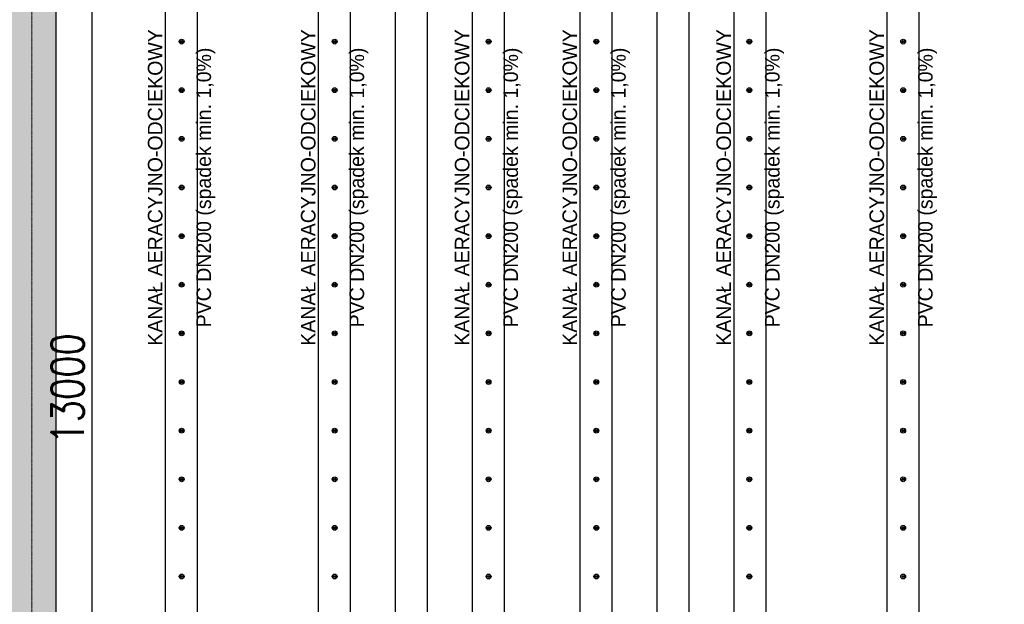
# Model space of a CAD drawing. Header units: millimetres. Extents: x -374129 to 1163271, y -112652 to 695637.
# Tile 18 of 256: x -75 to 6004, y -41819 to -38213. Entities that reach past the tile are written whole.
import ezdxf

# ---------------------------------------------------------------- set-up
doc = ezdxf.new("R2010")
doc.units = ezdxf.units.MM
doc.header["$PDMODE"] = 4
doc.linetypes.add('ACAD_ISO04W100', pattern=[30, 24, -3, 0, -3])
for name, color, linetype in [('KRT_kreskowanie', 252, 'Continuous'), ('KRT_opisy', 146, 'Continuous'), ('KRT_sciany', 2, 'Continuous'), ('KRT_technologia', 30, 'Continuous'), ('KRT_wymiary', 4, 'Continuous')]:
    doc.layers.add(name, color=color, linetype=linetype)
doc.layers.add('KRT_osie', color=55, linetype='ACAD_ISO04W100', lineweight=18)
doc.styles.add('WYMIAR', font='romans.shx', dxfattribs={"width": 0.8})
doc.dimstyles.new('KRT_1-100', dxfattribs={"dimscale": 100, "dimtxt": 2, "dimasz": 1, "dimexe": 0.5, "dimexo": 0, "dimgap": 0.5, "dimtad": 1, "dimdec": 1, "dimrnd": 0.1, "dimzin": 9, "dimdsep": 46, "dimtxsty": 'WYMIAR', "dimblk": 'ARCHTICK', "dimcen": 0.09, "dimdle": 0.5, "dimclrd": 1, "dimclre": 252, "dimclrt": 256, "dimadec": 0, "dimazin": 0, "dimtfac": 1, "dimtdec": 1, "dimtmove": 0, "dimatfit": 3, "dimfxl": 1, "dimtolj": 1, "dimtzin": 0, "dimarcsym": 0})

# ---------------------------------------------------------------- blocks, each defined once
blk = doc.blocks.new('_ArchTick')
at = {"color": 0, "linetype": 'ByBlock', "const_width": 0.15}
blk.add_lwpolyline([(-0.5, -0.5), (0.5, 0.5)], dxfattribs=at)
blk = doc.blocks.new('*D1058')
at = {"layer": 'Defpoints', "color": 0}
for p in [(259.1, -33990.6), (371.1, -46990.6), (599.9, -46990.6)]:
    blk.add_point(p, dxfattribs=at)
at = {"layer": 'KRT_wymiary', "color": 1, "lineweight": -2}
blk.add_line((371.1, -33940.6), (371.1, -47040.6), dxfattribs=at)
at = {"layer": 'KRT_wymiary', "color": 252, "lineweight": -2}
for p, q in [((259.1, -33990.6), (421.1, -33990.6)), ((599.9, -46990.6), (321.1, -46990.6))]:
    blk.add_line(p, q, dxfattribs=at)
at = {"layer": 'KRT_wymiary', "color": 1, "lineweight": -2, "xscale": 100, "yscale": 100, "zscale": 100}
for p, rotation in [((371.1, -33990.6), 90), ((371.1, -46990.6), 270)]:
    blk.add_blockref('_ArchTick', p, dxfattribs=dict(at, rotation=rotation))
at = {"layer": 'KRT_wymiary', "insert": (221.1, -40490.6), "char_height": 200, "attachment_point": 5, "rotation": 90, "style": 'WYMIAR'}
blk.add_mtext('\\A1;13000', dxfattribs=at)
blk = doc.blocks.new('sys napowietrzania')
at = {"layer": 'KRT_technologia', "linetype": 'Continuous', "transparency": 33554687, "elevation": -3130.26}
for points in [[(2043.28, -12485.01), (2043.28, -10582.71), (2043.28, -2349.21), (1843.28, -2349.21), (1843.28, -10582.71), (1843.28, -12485.01), (1943.28, -12485.01), (2043.28, -12485.01), (2040.11, -12495.38), (1943.28, -12495.38), (1846.45, -12495.38), (1843.28, -12485.01)], [(2988.28, -12485.01), (2988.28, -10582.71), (2988.28, -2349.21), (2788.28, -2349.21), (2788.28, -10582.71), (2788.28, -12485.01), (2888.28, -12485.01), (2988.28, -12485.01), (2985.11, -12495.38), (2888.28, -12495.38), (2791.45, -12495.38), (2788.28, -12485.01)], [(3463.28, -12485.01), (3463.28, -10582.71), (3463.28, -2349.21), (3263.28, -2349.21), (3263.28, -10582.71), (3263.28, -12485.01), (3363.28, -12485.01), (3463.28, -12485.01), (3460.11, -12495.38), (3363.28, -12495.38), (3266.45, -12495.38), (3263.28, -12485.01)], [(3938.28, -12485.01), (3938.28, -10582.71), (3938.28, -2349.21), (3738.28, -2349.21), (3738.28, -10582.71), (3738.28, -12485.01), (3838.28, -12485.01), (3938.28, -12485.01), (3935.11, -12495.38), (3838.28, -12495.38), (3741.45, -12495.38), (3738.28, -12485.01)], [(4603.28, -12485.01), (4603.28, -10582.71), (4603.28, -2349.21), (4403.28, -2349.21), (4403.28, -10582.71), (4403.28, -12485.01), (4503.28, -12485.01), (4603.28, -12485.01), (4600.11, -12495.38), (4503.28, -12495.38), (4406.45, -12495.38), (4403.28, -12485.01)], [(5078.28, -12485.01), (5078.28, -10582.71), (5078.28, -2349.21), (4878.28, -2349.21), (4878.28, -10582.71), (4878.28, -12485.01), (4978.28, -12485.01), (5078.28, -12485.01), (5075.11, -12495.38), (4978.28, -12495.38), (4881.45, -12495.38), (4878.28, -12485.01)], [(5553.28, -12485.01), (5553.28, -10582.71), (5553.28, -2349.21), (5353.28, -2349.21), (5353.28, -10582.71), (5353.28, -12485.01), (5453.28, -12485.01), (5553.28, -12485.01), (5550.11, -12495.38), (5453.28, -12495.38), (5356.45, -12495.38), (5353.28, -12485.01)], [(6498.28, -12485.01), (6498.28, -10582.71), (6498.28, -2349.21), (6298.28, -2349.21), (6298.28, -10582.71), (6298.28, -12485.01), (6398.28, -12485.01), (6498.28, -12485.01), (6495.11, -12495.38), (6398.28, -12495.38), (6301.45, -12495.38), (6298.28, -12485.01)]]:
    blk.add_lwpolyline(points, dxfattribs=at)
at = {"layer": 'KRT_technologia'}
for centre, radius in [((1944.78, -6260.34, -3130.26), 15), ((1944.78, -6260.34, -3130.26), 7), ((1944.78, -6260.34, -3130.26), 1.5), ((2889.78, -6260.34, -3130.26), 15), ((2889.78, -6260.34, -3130.26), 7), ((2889.78, -6260.34, -3130.26), 1.5), ((3839.78, -6260.34, -3130.26), 15), ((3839.78, -6260.34, -3130.26), 7), ((3839.78, -6260.34, -3130.26), 1.5), ((4504.78, -6260.34, -3130.26), 15), ((4504.78, -6260.34, -3130.26), 7), ((4504.78, -6260.34, -3130.26), 1.5), ((5449.78, -6260.34, -3130.26), 15), ((5449.78, -6260.34, -3130.26), 7), ((5449.78, -6260.34, -3130.26), 1.5), ((6399.62, -6260.34, -3130.26), 15), ((6399.62, -6260.34, -3130.26), 7), ((6399.62, -6260.34, -3130.26), 1.5), ((1944.78, -6560.34, -3130.26), 15), ((1944.78, -6560.34, -3130.26), 7), ((1944.78, -6560.34, -3130.26), 1.5), ((2889.78, -6560.34, -3130.26), 15), ((2889.78, -6560.34, -3130.26), 7), ((2889.78, -6560.34, -3130.26), 1.5), ((3839.78, -6560.34, -3130.26), 15), ((3839.78, -6560.34, -3130.26), 7), ((3839.78, -6560.34, -3130.26), 1.5), ((4504.78, -6560.34, -3130.26), 15), ((4504.78, -6560.34, -3130.26), 7), ((4504.78, -6560.34, -3130.26), 1.5), ((5449.78, -6560.34, -3130.26), 15), ((5449.78, -6560.34, -3130.26), 7), ((5449.78, -6560.34, -3130.26), 1.5), ((6399.62, -6560.34, -3130.26), 15), ((6399.62, -6560.34, -3130.26), 7), ((6399.62, -6560.34, -3130.26), 1.5), ((1944.78, -6860.34, -3130.26), 15), ((1944.78, -6860.34, -3130.26), 7), ((1944.78, -6860.34, -3130.26), 1.5), ((2889.78, -6860.34, -3130.26), 15), ((2889.78, -6860.34, -3130.26), 7), ((2889.78, -6860.34, -3130.26), 1.5), ((3839.78, -6860.34, -3130.26), 15), ((3839.78, -6860.34, -3130.26), 7), ((3839.78, -6860.34, -3130.26), 1.5), ((4504.78, -6860.34, -3130.26), 15), ((4504.78, -6860.34, -3130.26), 7), ((4504.78, -6860.34, -3130.26), 1.5), ((5449.78, -6860.34, -3130.26), 15), ((5449.78, -6860.34, -3130.26), 7), ((5449.78, -6860.34, -3130.26), 1.5), ((6399.62, -6860.34, -3130.26), 15), ((6399.62, -6860.34, -3130.26), 7), ((6399.62, -6860.34, -3130.26), 1.5), ((1944.78, -7160.34, -3130.26), 15), ((1944.78, -7160.34, -3130.26), 7), ((1944.78, -7160.34, -3130.26), 1.5), ((2889.78, -7160.34, -3130.26), 15), ((2889.78, -7160.34, -3130.26), 7), ((2889.78, -7160.34, -3130.26), 1.5), ((3839.78, -7160.34, -3130.26), 15), ((3839.78, -7160.34, -3130.26), 7), ((3839.78, -7160.34, -3130.26), 1.5), ((4504.78, -7160.34, -3130.26), 15), ((4504.78, -7160.34, -3130.26), 7), ((4504.78, -7160.34, -3130.26), 1.5), ((5449.78, -7160.34, -3130.26), 15), ((5449.78, -7160.34, -3130.26), 7), ((5449.78, -7160.34, -3130.26), 1.5), ((6399.62, -7160.34, -3130.26), 15), ((6399.62, -7160.34, -3130.26), 7), ((6399.62, -7160.34, -3130.26), 1.5), ((1944.78, -7460.34, -3130.26), 15), ((1944.78, -7460.34, -3130.26), 7), ((1944.78, -7460.34, -3130.26), 1.5), ((2889.78, -7460.34, -3130.26), 15), ((2889.78, -7460.34, -3130.26), 7), ((2889.78, -7460.34, -3130.26), 1.5), ((3839.78, -7460.34, -3130.26), 15), ((3839.78, -7460.34, -3130.26), 7), ((3839.78, -7460.34, -3130.26), 1.5), ((4504.78, -7460.34, -3130.26), 15), ((4504.78, -7460.34, -3130.26), 7), ((4504.78, -7460.34, -3130.26), 1.5), ((5449.78, -7460.34, -3130.26), 15), ((5449.78, -7460.34, -3130.26), 7), ((5449.78, -7460.34, -3130.26), 1.5), ((6399.62, -7460.34, -3130.26), 15), ((6399.62, -7460.34, -3130.26), 7), ((6399.62, -7460.34, -3130.26), 1.5), ((1944.78, -7760.34, -3130.26), 15), ((1944.78, -7760.34, -3130.26), 7), ((1944.78, -7760.34, -3130.26), 1.5), ((2889.78, -7760.34, -3130.26), 15), ((2889.78, -7760.34, -3130.26), 7), ((2889.78, -7760.34, -3130.26), 1.5), ((3839.78, -7760.34, -3130.26), 15), ((3839.78, -7760.34, -3130.26), 7), ((3839.78, -7760.34, -3130.26), 1.5), ((4504.78, -7760.34, -3130.26), 15), ((4504.78, -7760.34, -3130.26), 7), ((4504.78, -7760.34, -3130.26), 1.5), ((5449.78, -7760.34, -3130.26), 15), ((5449.78, -7760.34, -3130.26), 7), ((5449.78, -7760.34, -3130.26), 1.5), ((6399.62, -7760.34, -3130.26), 15), ((6399.62, -7760.34, -3130.26), 7), ((6399.62, -7760.34, -3130.26), 1.5), ((1944.78, -8060.34, -3130.26), 15), ((1944.78, -8060.34, -3130.26), 7), ((1944.78, -8060.34, -3130.26), 1.5), ((2889.78, -8060.34, -3130.26), 15), ((2889.78, -8060.34, -3130.26), 7), ((2889.78, -8060.34, -3130.26), 1.5), ((3839.78, -8060.34, -3130.26), 15), ((3839.78, -8060.34, -3130.26), 7), ((3839.78, -8060.34, -3130.26), 1.5), ((4504.78, -8060.34, -3130.26), 15), ((4504.78, -8060.34, -3130.26), 7), ((4504.78, -8060.34, -3130.26), 1.5), ((5449.78, -8060.34, -3130.26), 15), ((5449.78, -8060.34, -3130.26), 7), ((5449.78, -8060.34, -3130.26), 1.5), ((6399.62, -8060.34, -3130.26), 15), ((6399.62, -8060.34, -3130.26), 7), ((6399.62, -8060.34, -3130.26), 1.5), ((1944.78, -8360.34, -3130.26), 15), ((1944.78, -8360.34, -3130.26), 7), ((1944.78, -8360.34, -3130.26), 1.5), ((2889.78, -8360.34, -3130.26), 15), ((2889.78, -8360.34, -3130.26), 7), ((2889.78, -8360.34, -3130.26), 1.5), ((3839.78, -8360.34, -3130.26), 15), ((3839.78, -8360.34, -3130.26), 7), ((3839.78, -8360.34, -3130.26), 1.5), ((4504.78, -8360.34, -3130.26), 15), ((4504.78, -8360.34, -3130.26), 7), ((4504.78, -8360.34, -3130.26), 1.5), ((5449.78, -8360.34, -3130.26), 15), ((5449.78, -8360.34, -3130.26), 7), ((5449.78, -8360.34, -3130.26), 1.5), ((6399.62, -8360.34, -3130.26), 15), ((6399.62, -8360.34, -3130.26), 7), ((6399.62, -8360.34, -3130.26), 1.5), ((1944.78, -8660.34, -3130.26), 15), ((1944.78, -8660.34, -3130.26), 7), ((1944.78, -8660.34, -3130.26), 1.5), ((2889.78, -8660.34, -3130.26), 15), ((2889.78, -8660.34, -3130.26), 7), ((2889.78, -8660.34, -3130.26), 1.5), ((3839.78, -8660.34, -3130.26), 15), ((3839.78, -8660.34, -3130.26), 7), ((3839.78, -8660.34, -3130.26), 1.5), ((4504.78, -8660.34, -3130.26), 15), ((4504.78, -8660.34, -3130.26), 7), ((4504.78, -8660.34, -3130.26), 1.5), ((5449.78, -8660.34, -3130.26), 15), ((5449.78, -8660.34, -3130.26), 7), ((5449.78, -8660.34, -3130.26), 1.5), ((6399.62, -8660.34, -3130.26), 15), ((6399.62, -8660.34, -3130.26), 7), ((6399.62, -8660.34, -3130.26), 1.5), ((1944.78, -8960.34, -3130.26), 15), ((1944.78, -8960.34, -3130.26), 7), ((1944.78, -8960.34, -3130.26), 1.5), ((2889.78, -8960.34, -3130.26), 15), ((2889.78, -8960.34, -3130.26), 7), ((2889.78, -8960.34, -3130.26), 1.5), ((3839.78, -8960.34, -3130.26), 15), ((3839.78, -8960.34, -3130.26), 7), ((3839.78, -8960.34, -3130.26), 1.5), ((4504.78, -8960.34, -3130.26), 15), ((4504.78, -8960.34, -3130.26), 7), ((4504.78, -8960.34, -3130.26), 1.5), ((5449.78, -8960.34, -3130.26), 15), ((5449.78, -8960.34, -3130.26), 7), ((5449.78, -8960.34, -3130.26), 1.5), ((6399.62, -8960.34, -3130.26), 15), ((6399.62, -8960.34, -3130.26), 7), ((6399.62, -8960.34, -3130.26), 1.5), ((1944.78, -9260.34, -3130.26), 15), ((1944.78, -9260.34, -3130.26), 7), ((1944.78, -9260.34, -3130.26), 1.5), ((2889.78, -9260.34, -3130.26), 15), ((2889.78, -9260.34, -3130.26), 7), ((2889.78, -9260.34, -3130.26), 1.5), ((3839.78, -9260.34, -3130.26), 15), ((3839.78, -9260.34, -3130.26), 7), ((3839.78, -9260.34, -3130.26), 1.5), ((4504.78, -9260.34, -3130.26), 15), ((4504.78, -9260.34, -3130.26), 7), ((4504.78, -9260.34, -3130.26), 1.5), ((5449.78, -9260.34, -3130.26), 15), ((5449.78, -9260.34, -3130.26), 7), ((5449.78, -9260.34, -3130.26), 1.5), ((6399.62, -9260.34, -3130.26), 15), ((6399.62, -9260.34, -3130.26), 7), ((6399.62, -9260.34, -3130.26), 1.5), ((1944.78, -9560.34, -3130.26), 15), ((1944.78, -9560.34, -3130.26), 7), ((1944.78, -9560.34, -3130.26), 1.5), ((2889.78, -9560.34, -3130.26), 15), ((2889.78, -9560.34, -3130.26), 7), ((2889.78, -9560.34, -3130.26), 1.5), ((3839.78, -9560.34, -3130.26), 15), ((3839.78, -9560.34, -3130.26), 7), ((3839.78, -9560.34, -3130.26), 1.5), ((4504.78, -9560.34, -3130.26), 15), ((4504.78, -9560.34, -3130.26), 7), ((4504.78, -9560.34, -3130.26), 1.5), ((5449.78, -9560.34, -3130.26), 15), ((5449.78, -9560.34, -3130.26), 7), ((5449.78, -9560.34, -3130.26), 1.5), ((6399.62, -9560.34, -3130.26), 15), ((6399.62, -9560.34, -3130.26), 7), ((6399.62, -9560.34, -3130.26), 1.5)]:
    blk.add_circle(centre, radius, dxfattribs=at)

msp = doc.modelspace()

# ---------------------------------------------------------------- hatches: boundary and pattern name
at = {"layer": 'KRT_kreskowanie'}
h = msp.add_hatch(dxfattribs=at)
h.set_pattern_fill('ANSI33', color=256, scale=20, style=0)
h.set_pattern_definition([(45, (-1e-05, 3009.36), (-89.80256, 89.80256), []), (45, (89.8, 3009.36), (-89.80256, 89.80256), [63.5, -31.75])])
h.paths.add_polyline_path([(6450, -33990.64), (12450, -33990.64), (12450, -46990.64), (12750, -46990.64), (12750, -33990.64), (18750, -33990.64), (18750, -46990.64), (19050, -46990.64), (19050, -33690.64), (-150, -33690.64), (-150, -46990.64), (150, -46990.64), (150, -33990.64), (6150, -33990.64), (6150, -46990.64), (6450, -46990.64)])

# ---------------------------------------------------------------- linework, layer by layer
at = {"layer": 'KRT_osie', "ltscale": 0.5}
msp.add_line((0, -27801.99), (0, -48285.63), dxfattribs=at)
at = {"layer": 'KRT_sciany'}
msp.add_line((150, -46990.64), (150, -33990.64), dxfattribs=at)

# ---------------------------------------------------------------- block references
msp.add_blockref('sys napowietrzania', (-1019.98, -32087.66, 3070))

# ---------------------------------------------------------------- texts
at = {"layer": 'KRT_opisy', "color": 54, "char_height": 90, "attachment_point": 5, "rotation": 90}
for insert in [(924.8, -39248, -60.26), (1869.8, -39248, -60.26), (2819.8, -39248, -60.26), (3484.8, -39248, -60.26), (4434.8, -39248, 333.11), (5379.8, -39248, 333.11)]:
    msp.add_mtext('KANAŁ AERACYJNO-ODCIEKOWY\\P\\PPVC DN200 (spadek min. 1,0%)', dxfattribs=dict(at, insert=insert))

# ---------------------------------------------------------------- dimensions: what is measured, and where the dimension line sits
at = {"layer": 'KRT_wymiary'}
dim = msp.add_linear_dim(base=(371.09, -46990.64), p1=(259.1, -33990.64), p2=(599.88, -46990.64), angle=90, dimstyle='KRT_1-100', dxfattribs=at)
dim.commit()
dim.dimension.update_dxf_attribs({"geometry": '*D1058', "text_midpoint": (371.09, -40490.64), "dimtype": 160})

doc.saveas('drawing.dxf')
